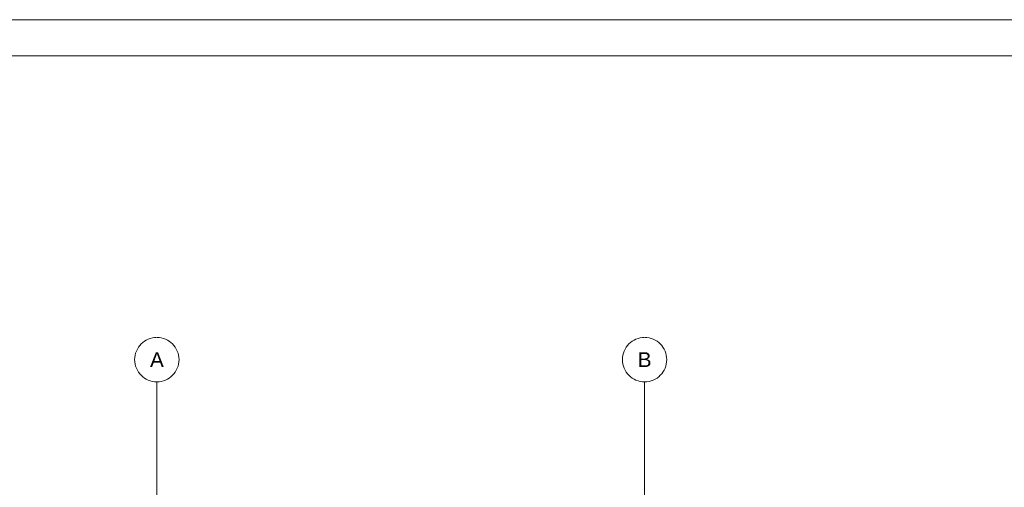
# Paper-space layout 'A-28 ROZBIÓRKI - PIĘTRO 10' of a CAD drawing. Header units: millimetres. Extents: x 0 to 420, y 0 to 297.
# Tile 4 of 6: x 75 to 208, y 234 to 297. Entities that reach past the tile are written whole.
import ezdxf
from ezdxf.xclip import XClip

# ---------------------------------------------------------------- set-up
doc = ezdxf.new("R2010")
doc.units = ezdxf.units.MM
doc.header["$MEASUREMENT"] = 0
doc.header["$XCLIPFRAME"] = 0
doc.linetypes.add('DASHDOTX2', pattern=[1000, 500, -250, 0, -250])
doc.layers.add('A_Arkusz_Nr_pióra__1', color=7, linetype='Continuous', lineweight=20)
doc.layers.add('A_osie_Nr_pióra__16', color=7, linetype='Continuous', lineweight=5, true_color=0x0f0f0f)
doc.layers.add('A_osie_Nr_pióra__76', color=7, linetype='Continuous', lineweight=5, true_color=0x2d2d2d)
doc.layers.add('A_podrys', color=7, linetype='Continuous')
doc.styles.add('STYL_AUTOMATYCZNY_1', font='arial.ttf')

# ---------------------------------------------------------------- blocks, each defined once
blk = doc.blocks.new('Rysunek_1_1', base_point=(-1550.01, -253.7))
at = {"layer": 'A_osie_Nr_pióra__16', "color": 250, "linetype": 'DASHDOTX2', "lineweight": 5, "true_color": 0x0f0f0f}
for p, q in [((93.29, 248.01), (93.29, 111.64)), ((159.29, 248.01), (159.29, 111.64))]:
    blk.add_line(p, q, dxfattribs=at)
blk = doc.blocks.new('Rysunek_2_2', base_point=(-1550.01, -300.78))
at = {"layer": 'A_osie_Nr_pióra__76', "color": 250, "linetype": 'Continuous', "lineweight": 5, "true_color": 0x2d2d2d}
for centre, start, end in [((93.29, 251.01), 90, 270), ((93.29, 251.01), 270, 90), ((159.29, 251.01), 90, 270), ((159.29, 251.01), 270, 90)]:
    blk.add_arc(centre, 3, start, end, dxfattribs=at)
at = {"layer": 'A_osie_Nr_pióra__76', "color": 250, "linetype": 'Continuous', "lineweight": 5, "true_color": 0x2d2d2d, "char_height": 2, "attachment_point": 1, "style": 'STYL_AUTOMATYCZNY_1'}
for s, insert in [('\\A1;{\\pql;\\pt0;\\fArial|b0|i0|c238|p0;\\W1.000000;A}', (92.37, 252.01)), ('\\A1;{\\pql;\\pt0;\\fArial|b0|i0|c238|p0;\\W1.000000;B}', (158.37, 252.01))]:
    blk.add_mtext(s, dxfattribs=dict(at, insert=insert))

psp = doc.layouts.new('A-28 ROZBIÓRKI - PIĘTRO 10')

# ---------------------------------------------------------------- linework, layer by layer
at = {"layer": 'A_Arkusz_Nr_pióra__1', "color": 7, "linetype": 'Continuous', "lineweight": 20}
psp.add_line((415.1, 292.1), (29.9, 292.1), dxfattribs=at)
at = {"layer": 'A_Arkusz_Nr_pióra__1', "color": 7, "linetype": 'Continuous', "lineweight": 20, "flags": 128}
psp.add_lwpolyline([(0, 297), (420, 297), (420, 0), (0, 0)], close=True, dxfattribs=at)

# ---------------------------------------------------------------- block references
at = {"layer": 'A_podrys', "color": 37, "linetype": 'Continuous', "lineweight": 5, "true_color": 0x656532}
ref = psp.add_blockref('Rysunek_2_2', (-1550.01, -300.78), dxfattribs=at)
XClip(ref).set_block_clipping_path([(68.7329470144, 248.0080880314), (365.2296298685, 254.0080880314)])
ref = psp.add_blockref('Rysunek_1_1', (-1550.01, -253.7), dxfattribs=at)
XClip(ref).set_block_clipping_path([(68.7329470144, 111.644961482), (365.2296298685, 248.0080880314)])

doc.saveas('drawing.dxf')
